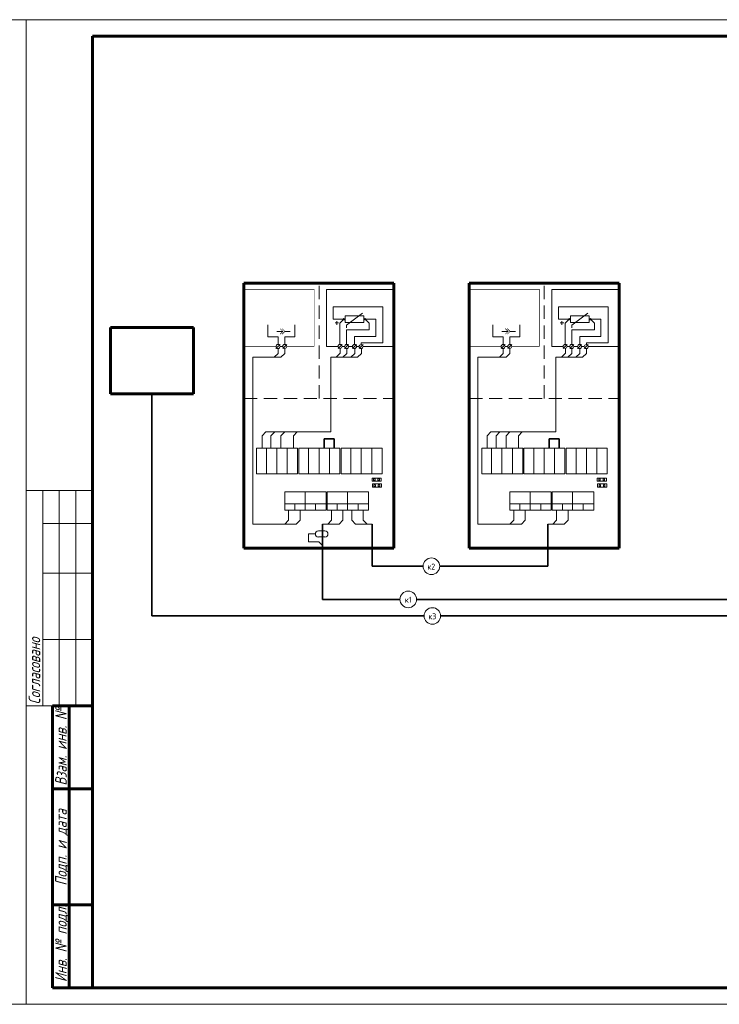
# Model space of a CAD drawing. Header units: millimetres. Extents: x 0 to 840, y 0 to 297.
# Tile 2 of 3: x 418 to 629, y 0 to 297. Entities that reach past the tile are written whole.
import ezdxf

# ---------------------------------------------------------------- set-up
doc = ezdxf.new("R2010")
doc.units = ezdxf.units.MM
for name, pattern in [('K5LT32768', [0]), ('K5LT32769', [0]), ('K5LT_BASIC', [0]), ('K5LT_DASHED', [6, 4, -2]), ('K5LT_THIN', [0])]:
    doc.linetypes.add(name, pattern=pattern)
doc.layers.add('Системный слой', color=7, linetype='Continuous')
doc.styles.add('KTEXTSTYLE', font='gost_au.shx', dxfattribs={"width": 0.96, "height": 5})

# ---------------------------------------------------------------- blocks, each defined once
blk = doc.blocks.new('U18')
at = {"layer": 'Системный слой', "color": 7, "linetype": 'K5LT_THIN', "lineweight": 18}
for p, q in [((508.18, 142.83), (510.08, 142.83)), ((508.18, 140.96), (510.08, 140.96))]:
    blk.add_line(p, q, dxfattribs=at)
for centre, start, end in [((508.18, 141.89), 90, 270), ((510.08, 141.89), 270, 90)]:
    blk.add_arc(centre, 0.934, start, end, dxfattribs=at)
blk = doc.blocks.new('U19')
at = {"layer": 'Системный слой', "color": 7, "linetype": 'K5LT_THIN', "lineweight": 18}
for p, q in [((497.45, 202.98), (495.58, 202.98)), ((499.66, 202.98), (498.05, 202.98))]:
    blk.add_line(p, q, dxfattribs=at)
at = {"layer": 'Системный слой', "color": 7, "linetype": 'K5LT_THIN', "const_width": 0.18}
for points in [[(496.61, 202.13), (497.45, 202.98), (496.61, 203.83)], [(497.21, 202.13), (498.05, 202.98), (497.21, 203.83)]]:
    blk.add_lwpolyline(points, dxfattribs=at)
blk = doc.blocks.new('U20')
at = {"layer": 'Системный слой', "color": 7, "linetype": 'K5LT_THIN', "lineweight": 18}
for p, q in [((565.34, 202.98), (563.46, 202.98)), ((567.54, 202.98), (565.94, 202.98))]:
    blk.add_line(p, q, dxfattribs=at)
at = {"layer": 'Системный слой', "color": 7, "linetype": 'K5LT_THIN', "const_width": 0.18}
for points in [[(564.49, 202.13), (565.34, 202.98), (564.49, 203.83)], [(565.09, 202.13), (565.94, 202.98), (565.09, 203.83)]]:
    blk.add_lwpolyline(points, dxfattribs=at)

msp = doc.modelspace()

# ---------------------------------------------------------------- linework, layer by layer
at = {"color": 7, "linetype": 'K5LT_THIN', "lineweight": 18}
for p, q in [((0, 297), (420, 297)), ((420, 297), (420, 0)), ((420, 0), (420, 297)), ((420, 297), (840, 297)), ((440, 155), (420, 155)), ((425, 90), (425, 155)), ((430, 90), (430, 155)), ((435, 90), (435, 155)), ((440, 145), (425, 145)), ((440, 130), (425, 130)), ((440, 110), (425, 110)), ((440, 90), (420, 90)), ((420, 0), (0, 0)), ((840, 0), (420, 0))]:
    msp.add_line(p, q, dxfattribs=at)
at = {"color": 5, "linetype": 'K5LT_BASIC', "lineweight": 60, "true_color": 0x0000ff}
for p, q in [((440, 5), (440, 292)), ((440, 292), (835, 292)), ((428, 5), (428, 90)), ((440, 90), (428, 90)), ((433, 5), (433, 90)), ((440, 65), (428, 65)), ((440, 30), (428, 30)), ((440, 5), (428, 5)), ((835, 5), (440, 5))]:
    msp.add_line(p, q, dxfattribs=at)
at = {"layer": 'Системный слой', "color": 5, "linetype": 'K5LT_BASIC', "lineweight": 60, "true_color": 0x0000ff}
for p, q in [((485.71, 217.55), (530.94, 217.55)), ((485.71, 137.56), (485.71, 217.55)), ((530.94, 217.55), (530.94, 137.56)), ((553.59, 217.55), (598.82, 217.55)), ((553.59, 137.56), (553.59, 217.55)), ((598.82, 217.55), (598.82, 137.56)), ((530.94, 198.44), (530.94, 215.66)), ((598.82, 198.44), (598.82, 215.66)), ((445.46, 204.16), (470.46, 204.16)), ((445.46, 184.16), (445.46, 204.16)), ((470.46, 184.16), (470.46, 204.16)), ((445.46, 184.16), (470.46, 184.16)), ((530.94, 137.56), (485.71, 137.56)), ((598.82, 137.56), (553.59, 137.56))]:
    msp.add_line(p, q, dxfattribs=at)
at = {"layer": 'Системный слой', "color": 7, "linetype": 'K5LT_DASHED', "lineweight": 18}
for p, q in [((508.33, 182.74), (508.33, 217.55)), ((576.21, 182.74), (576.21, 217.55)), ((485.71, 182.74), (530.94, 182.74)), ((553.59, 182.74), (598.82, 182.74))]:
    msp.add_line(p, q, dxfattribs=at)
at = {"layer": 'Системный слой', "color": 7, "linetype": 'K5LT_THIN', "lineweight": 18}
for p, q in [((510.63, 215.66), (510.63, 198.44)), ((530.94, 215.66), (510.63, 215.66)), ((578.52, 215.66), (578.52, 198.44)), ((598.82, 215.66), (578.52, 215.66)), ((512.64, 206.63), (512.64, 210.36)), ((512.64, 210.36), (527.61, 210.36)), ((516.65, 204.83), (521.47, 208.44)), ((527.61, 210.36), (527.61, 199.54)), ((580.52, 206.63), (580.52, 210.36)), ((580.52, 210.36), (595.49, 210.36)), ((584.54, 204.83), (589.35, 208.44)), ((595.49, 210.36), (595.49, 199.54)), ((492.91, 204.95), (492.91, 201.35)), ((501.04, 204.95), (501.04, 201.35)), ((516.25, 206.63), (512.64, 206.63)), ((513.16, 205.54), (514.24, 205.54)), ((513.7, 205), (513.7, 206.08)), ((515.85, 206.63), (514.65, 205.43)), ((514.65, 205.43), (514.65, 199.04)), ((516.25, 207.64), (521.87, 207.64)), ((516.25, 205.63), (516.25, 207.64)), ((521.87, 205.63), (516.25, 205.63)), ((521.87, 207.64), (521.87, 205.63)), ((521.87, 206.63), (525.48, 206.63)), ((522.27, 206.63), (523.48, 205.43)), ((523.48, 205.43), (523.48, 203.42)), ((525.48, 206.63), (525.48, 201.42)), ((560.79, 204.95), (560.79, 201.35)), ((568.93, 204.95), (568.93, 201.35)), ((584.13, 206.63), (580.52, 206.63)), ((581.05, 205.54), (582.12, 205.54)), ((581.58, 205), (581.58, 206.08)), ((583.73, 206.63), (582.53, 205.43)), ((582.53, 205.43), (582.53, 199.04)), ((584.13, 207.64), (589.75, 207.64)), ((584.13, 205.63), (584.13, 207.64)), ((589.75, 205.63), (584.13, 205.63)), ((589.75, 207.64), (589.75, 205.63)), ((589.75, 206.63), (593.36, 206.63)), ((590.15, 206.63), (591.36, 205.43)), ((591.36, 205.43), (591.36, 203.42)), ((593.36, 206.63), (593.36, 201.42)), ((516.65, 204.83), (516.65, 204.04)), ((523.48, 203.42), (516.65, 203.42)), ((516.65, 203.42), (516.65, 199.02)), ((584.54, 204.83), (584.54, 204.04)), ((591.36, 203.42), (584.54, 203.42)), ((584.54, 203.42), (584.54, 199.02)), ((495.97, 201.35), (492.91, 201.35)), ((495.36, 197.82), (496.57, 199.02)), ((495.97, 201.35), (495.97, 199.04)), ((497.38, 197.84), (498.58, 199.04)), ((497.98, 201.35), (497.98, 199.04)), ((497.98, 201.35), (501.04, 201.35)), ((514.07, 197.84), (515.27, 199.04)), ((516.05, 197.82), (517.26, 199.02)), ((518.43, 197.81), (519.64, 199.02)), ((525.48, 201.42), (519.06, 201.42)), ((519.06, 201.42), (519.06, 199.02)), ((520.43, 197.81), (521.64, 199.01)), ((521.07, 199.54), (521.07, 199.01)), ((527.61, 199.54), (521.07, 199.54)), ((563.85, 201.35), (560.79, 201.35)), ((563.25, 197.82), (564.45, 199.02)), ((563.85, 201.35), (563.85, 199.04)), ((565.26, 197.84), (566.47, 199.04)), ((565.87, 201.35), (565.87, 199.04)), ((565.87, 201.35), (568.93, 201.35)), ((581.95, 197.84), (583.15, 199.04)), ((583.93, 197.82), (585.14, 199.02)), ((586.31, 197.81), (587.52, 199.02)), ((593.36, 201.42), (586.94, 201.42)), ((586.94, 201.42), (586.94, 199.02)), ((588.31, 197.81), (589.52, 199.01)), ((588.95, 199.54), (588.95, 199.01)), ((595.49, 199.54), (588.95, 199.54)), ((495.98, 196.34), (494.84, 195.19)), ((495.98, 197.82), (495.98, 196.34)), ((496.57, 198.44), (497.38, 198.44)), ((497.98, 196.34), (496.84, 195.19)), ((497.98, 197.84), (497.98, 196.34)), ((510.63, 198.44), (514.07, 198.44)), ((514.72, 196.37), (513.55, 195.19)), ((514.72, 197.84), (514.72, 196.37)), ((515.27, 198.44), (516.05, 198.44)), ((516.71, 196.35), (515.53, 195.17)), ((516.71, 197.82), (516.71, 196.35)), ((517.25, 198.44), (518.43, 198.44)), ((519.09, 196.34), (517.91, 195.17)), ((519.09, 197.82), (519.09, 196.34)), ((519.64, 198.44), (520.43, 198.44)), ((521.12, 196.34), (519.95, 195.16)), ((521.12, 197.81), (521.12, 196.34)), ((521.63, 198.44), (530.94, 198.44)), ((563.87, 196.34), (562.72, 195.19)), ((563.87, 197.82), (563.87, 196.34)), ((564.45, 198.44), (565.26, 198.44)), ((565.87, 196.34), (564.72, 195.19)), ((565.87, 197.84), (565.87, 196.34)), ((578.52, 198.44), (581.95, 198.44)), ((582.61, 196.37), (581.43, 195.19)), ((582.61, 197.84), (582.61, 196.37)), ((583.15, 198.44), (583.93, 198.44)), ((584.59, 196.35), (583.41, 195.17)), ((584.59, 197.82), (584.59, 196.35)), ((585.14, 198.44), (586.32, 198.44)), ((586.97, 196.34), (585.79, 195.17)), ((586.97, 197.82), (586.97, 196.34)), ((587.52, 198.44), (588.31, 198.44)), ((589.01, 196.34), (587.83, 195.16)), ((589.01, 197.81), (589.01, 196.34)), ((589.52, 198.44), (598.82, 198.44)), ((496.84, 195.19), (488.37, 195.19)), ((488.37, 144.86), (488.37, 195.19)), ((511.9, 172.66), (511.9, 195.19)), ((519.98, 195.19), (511.9, 195.19)), ((564.72, 195.19), (556.25, 195.19)), ((556.25, 144.86), (556.25, 195.19)), ((579.78, 172.66), (579.78, 195.19)), ((587.86, 195.19), (579.78, 195.19)), ((491.14, 171.52), (492.29, 172.66)), ((511.9, 172.66), (492.29, 172.66)), ((493.83, 171.52), (494.97, 172.66)), ((496.86, 171.52), (498.01, 172.66)), ((500.59, 171.52), (501.74, 172.66)), ((559.03, 171.52), (560.17, 172.66)), ((579.78, 172.66), (560.17, 172.66)), ((561.71, 171.52), (562.85, 172.66)), ((564.75, 171.52), (565.89, 172.66)), ((568.47, 171.52), (569.62, 172.66)), ((491.14, 167.73), (491.14, 171.52)), ((493.83, 167.73), (493.83, 171.52)), ((496.86, 167.73), (496.86, 171.52)), ((500.59, 167.73), (500.59, 171.52)), ((559.03, 167.73), (559.03, 171.52)), ((561.71, 167.73), (561.71, 171.52)), ((564.75, 167.73), (564.75, 171.52)), ((568.47, 167.73), (568.47, 171.52)), ((524.32, 157.78), (524.32, 158.75)), ((524.32, 158.75), (527.1, 158.75)), ((527.1, 157.78), (524.32, 157.78)), ((524.78, 158.47), (524.78, 158)), ((525.25, 158.47), (524.78, 158.47)), ((524.78, 158), (525.25, 158)), ((525.25, 158), (525.25, 158.47)), ((526.1, 158.47), (526.1, 158)), ((526.57, 158.47), (526.1, 158.47)), ((526.1, 158), (526.57, 158)), ((526.57, 158), (526.57, 158.47)), ((527.1, 158.75), (527.1, 157.78)), ((592.21, 157.78), (592.21, 158.75)), ((592.21, 158.75), (594.98, 158.75)), ((594.98, 157.78), (592.21, 157.78)), ((592.66, 158.47), (592.66, 158)), ((593.13, 158.47), (592.66, 158.47)), ((592.66, 158), (593.13, 158)), ((593.13, 158), (593.13, 158.47)), ((593.99, 158.47), (593.99, 158)), ((594.45, 158.47), (593.99, 158.47)), ((593.99, 158), (594.45, 158)), ((594.45, 158), (594.45, 158.47)), ((594.98, 158.75), (594.98, 157.78)), ((524.43, 155.97), (524.43, 156.95)), ((524.43, 156.95), (527.2, 156.95)), ((527.2, 155.97), (524.43, 155.97)), ((525.35, 156.66), (524.88, 156.66)), ((524.88, 156.66), (524.88, 156.2)), ((524.88, 156.2), (525.35, 156.2)), ((525.35, 156.2), (525.35, 156.66)), ((526.67, 156.66), (526.21, 156.66)), ((526.21, 156.66), (526.21, 156.2)), ((526.21, 156.2), (526.67, 156.2)), ((526.67, 156.2), (526.67, 156.66)), ((527.2, 156.95), (527.2, 155.97)), ((592.31, 155.97), (592.31, 156.95)), ((592.31, 156.95), (595.08, 156.95)), ((595.08, 155.97), (592.31, 155.97)), ((593.23, 156.66), (592.77, 156.66)), ((592.77, 156.66), (592.77, 156.2)), ((592.77, 156.2), (593.23, 156.2)), ((593.23, 156.2), (593.23, 156.66)), ((594.55, 156.66), (594.09, 156.66)), ((594.09, 156.66), (594.09, 156.2)), ((594.09, 156.2), (594.55, 156.2)), ((594.55, 156.2), (594.55, 156.66)), ((595.08, 156.95), (595.08, 155.97)), ((499.15, 149.06), (499.15, 146)), ((502.6, 149.06), (502.6, 146)), ((512.1, 149.06), (512.1, 146)), ((515.55, 149.06), (515.55, 146)), ((518.22, 149.06), (518.22, 146)), ((521.68, 149.06), (521.68, 146)), ((567.03, 149.06), (567.03, 146)), ((570.48, 149.06), (570.48, 146)), ((579.98, 149.06), (579.98, 146)), ((583.44, 149.06), (583.44, 146)), ((499.15, 146), (498, 144.86)), ((502.6, 146), (501.46, 144.86)), ((512.1, 146), (510.95, 144.86)), ((515.55, 146), (514.41, 144.86)), ((518.22, 146), (519.37, 144.86)), ((521.68, 146), (522.82, 144.86)), ((567.03, 146), (565.88, 144.86)), ((570.48, 146), (569.34, 144.86)), ((579.98, 146), (578.84, 144.86)), ((583.44, 146), (582.29, 144.86)), ((501.46, 144.86), (488.37, 144.86)), ((501.46, 144.86), (496.46, 144.86)), ((514.41, 144.86), (509.41, 144.86)), ((519.37, 144.86), (524.37, 144.86)), ((569.34, 144.86), (556.25, 144.86)), ((569.34, 144.86), (564.34, 144.86)), ((582.29, 144.86), (577.29, 144.86)), ((507.25, 141.89), (505.18, 141.89)), ((505.18, 141.89), (505.18, 139.49)), ((508.27, 139.49), (505.18, 139.49)), ((508.27, 139.49), (509.41, 138.35))]:
    msp.add_line(p, q, dxfattribs=at)
at = {"layer": 'Системный слой', "color": 7, "linetype": 'K5LT32768', "lineweight": 35}
for p, q in [((457.96, 184.16), (457.96, 117.14)), ((509.9, 167.73), (509.9, 170.62)), ((509.9, 170.62), (512.86, 170.62)), ((512.86, 170.62), (512.86, 167.73)), ((577.78, 167.73), (577.78, 170.62)), ((577.78, 170.62), (580.74, 170.62)), ((580.74, 170.62), (580.74, 167.73)), ((509.41, 144.86), (509.41, 122.14)), ((524.37, 144.86), (524.37, 132.14)), ((577.29, 144.86), (577.29, 132.14)), ((539.73, 132.14), (524.37, 132.14)), ((577.29, 132.14), (544.73, 132.14)), ((509.41, 122.14), (532.75, 122.14)), ((537.75, 122.14), (715.98, 122.14)), ((457.96, 117.14), (540.01, 117.14)), ((545.01, 117.14), (661.98, 117.14))]:
    msp.add_line(p, q, dxfattribs=at)
at = {"layer": 'Системный слой', "color": 18, "linetype": 'K5LT32769', "lineweight": 15, "true_color": 0x010101}
for p, q in [((489.52, 167.73), (501.89, 167.73)), ((489.52, 167.71), (489.52, 160.05)), ((492.5, 167.73), (492.5, 160.03)), ((495.61, 167.73), (495.61, 160.03)), ((498.75, 167.73), (498.75, 160.03)), ((501.89, 167.73), (501.89, 160.03)), ((502.23, 167.73), (514.6, 167.73)), ((502.23, 167.71), (502.23, 160.05)), ((505.21, 167.73), (505.21, 160.03)), ((508.33, 167.73), (508.33, 160.03)), ((511.46, 167.73), (511.46, 160.03)), ((514.6, 167.73), (514.6, 160.03)), ((514.99, 167.72), (527.36, 167.72)), ((514.99, 167.7), (514.99, 160.04)), ((517.97, 167.72), (517.97, 160.02)), ((521.09, 167.72), (521.09, 160.02)), ((524.23, 167.72), (524.23, 160.02)), ((527.36, 167.72), (527.36, 160.02)), ((557.4, 167.73), (569.77, 167.73)), ((557.4, 167.71), (557.4, 160.05)), ((560.38, 167.73), (560.38, 160.03)), ((563.5, 167.73), (563.5, 160.03)), ((566.63, 167.73), (566.63, 160.03)), ((569.77, 167.73), (569.77, 160.03)), ((570.11, 167.73), (582.48, 167.73)), ((570.11, 167.71), (570.11, 160.05)), ((573.09, 167.73), (573.09, 160.03)), ((576.21, 167.73), (576.21, 160.03)), ((579.35, 167.73), (579.35, 160.03)), ((582.48, 167.73), (582.48, 160.03)), ((582.87, 167.72), (595.24, 167.72)), ((582.87, 167.7), (582.87, 160.04)), ((585.85, 167.72), (585.85, 160.02)), ((588.97, 167.72), (588.97, 160.02)), ((592.11, 167.72), (592.11, 160.02)), ((595.24, 167.72), (595.24, 160.02)), ((489.52, 160.03), (501.89, 160.03)), ((502.23, 160.03), (514.6, 160.03)), ((514.99, 160.02), (527.36, 160.02)), ((557.4, 160.03), (569.77, 160.03)), ((570.11, 160.03), (582.48, 160.03)), ((582.87, 160.02), (595.24, 160.02)), ((497.99, 149.06), (497.99, 154.61)), ((497.99, 154.61), (510.5, 154.61)), ((504.12, 154.61), (504.12, 149.06)), ((510.5, 154.61), (510.5, 149.06)), ((510.78, 154.61), (523.29, 154.61)), ((510.78, 149.06), (510.78, 154.61)), ((516.91, 154.61), (516.91, 149.06)), ((523.29, 154.61), (523.29, 149.06)), ((565.87, 149.06), (565.87, 154.61)), ((565.87, 154.61), (578.38, 154.61)), ((572, 154.61), (572, 149.06)), ((578.38, 154.61), (578.38, 149.06)), ((578.66, 154.61), (591.17, 154.61)), ((578.66, 149.06), (578.66, 154.61)), ((584.79, 154.61), (584.79, 149.06)), ((591.17, 154.61), (591.17, 149.06)), ((510.5, 150.93), (497.99, 150.93)), ((510.5, 149.06), (497.99, 149.06)), ((501.04, 150.93), (501.04, 149.06)), ((507.32, 150.93), (507.32, 149.05)), ((523.29, 150.93), (510.78, 150.93)), ((523.29, 149.06), (510.78, 149.06)), ((513.82, 150.93), (513.82, 149.06)), ((520.11, 150.93), (520.11, 149.05)), ((578.38, 150.93), (565.87, 150.93)), ((578.38, 149.06), (565.87, 149.06)), ((568.92, 150.93), (568.92, 149.06)), ((575.2, 150.93), (575.2, 149.05)), ((591.17, 150.93), (578.66, 150.93)), ((591.17, 149.06), (578.66, 149.06)), ((581.71, 150.93), (581.71, 149.06)), ((587.99, 150.93), (587.99, 149.05))]:
    msp.add_line(p, q, dxfattribs=at)
at = {"layer": 'Системный слой', "color": 7, "linetype": 'K5LT_THIN', "const_width": 0.18}
for points in [[(495.37, 198.44), (485.71, 198.44), (485.71, 215.66), (506.86, 215.66), (506.86, 198.44), (498.58, 198.44)], [(563.25, 198.44), (553.59, 198.44), (553.59, 215.66), (574.74, 215.66), (574.74, 198.44), (566.47, 198.44)], [(497.38, 198.44), (496.57, 198.44)], [(497.38, 198.44), (496.57, 198.44)], [(506.86, 198.44), (498.58, 198.44)], [(565.26, 198.44), (564.45, 198.44)], [(565.26, 198.44), (564.45, 198.44)], [(574.74, 198.44), (566.47, 198.44)]]:
    msp.add_lwpolyline(points, dxfattribs=at)
at = {"layer": 'Системный слой', "color": 7, "linetype": 'K5LT_THIN', "lineweight": 18}
for centre, radius in [((515.85, 206.63), 0.201), ((522.27, 206.63), 0.201), ((583.73, 206.63), 0.201), ((590.15, 206.63), 0.201), ((495.97, 198.42), 0.602), ((497.98, 198.44), 0.602), ((514.67, 198.44), 0.602), ((516.65, 198.42), 0.602), ((519.03, 198.42), 0.602), ((521.03, 198.41), 0.602), ((563.85, 198.42), 0.602), ((565.87, 198.44), 0.602), ((582.55, 198.44), 0.602), ((584.54, 198.42), 0.602), ((586.92, 198.42), 0.602), ((588.92, 198.41), 0.602)]:
    msp.add_circle(centre, radius, dxfattribs=at)
for centre in [(542.23, 132.14), (535.25, 122.14), (542.51, 117.14)]:
    msp.add_arc(centre, 2.5, 0, 360, dxfattribs=at)

# ---------------------------------------------------------------- block references
at = {"layer": 'Системный слой'}
for name in ['U19', 'U20', 'U18']:
    msp.add_blockref(name, (0, 0), dxfattribs=at)

# ---------------------------------------------------------------- texts
at = {"color": 7, "char_height": 2.5, "attachment_point": 1, "rotation": 90, "style": 'KTEXTSTYLE'}
for s, insert in [('\\H3.5;\\W0.965;\\Q15;\\Q15;Согласовано', (420.77, 90.5)), ('\\H3.5;\\W0.965;\\Q15;\\Q15;Взам. инв. №', (428.77, 65.98)), ('\\H3.5;\\W0.965;\\Q15;\\Q15;Подп. и дата', (428.77, 35.8)), ('\\H3.5;\\W0.965;\\Q15;\\Q15;Инв. № подл.', (428.77, 6.71))]:
    msp.add_mtext(s, dxfattribs=dict(at, insert=insert))
at = {"layer": 'Системный слой', "color": 7, "char_height": 2.5, "attachment_point": 1, "style": 'KTEXTSTYLE'}
for s, insert in [('\\H3.5;\\W0.965;\\Q15;\\Q0;\\H1.80;к2', (541.04, 132.93)), ('\\H3.5;\\W0.965;\\Q15;\\Q0;\\H1.80;к1', (534.23, 122.93)), ('\\H3.5;\\W0.965;\\Q15;\\Q0;\\H1.80;к3', (541.32, 117.93))]:
    msp.add_mtext(s, dxfattribs=dict(at, insert=insert))

doc.saveas('drawing.dxf')
